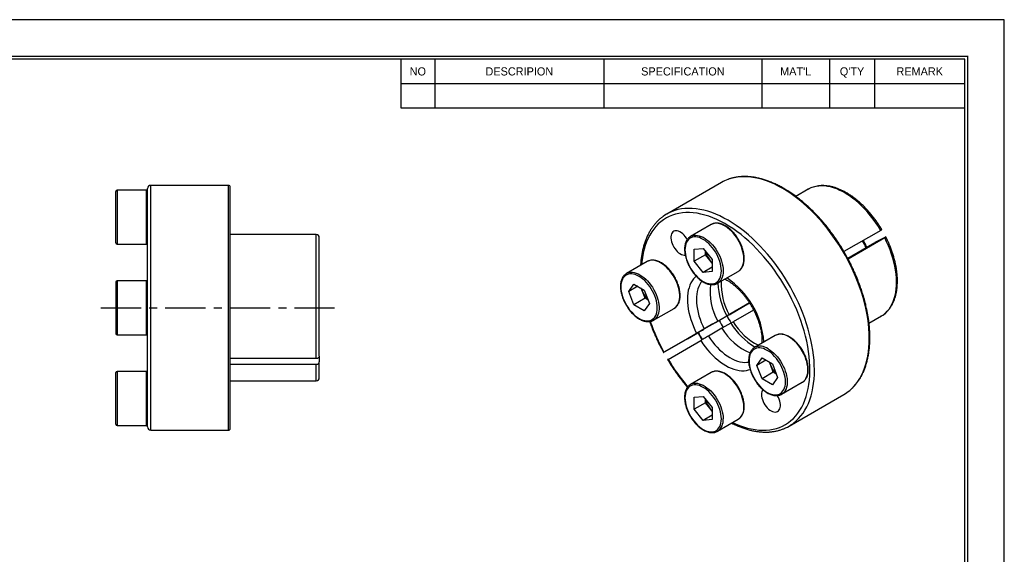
# Model space of a CAD drawing. Header units: millimetres. Extents: x 0 to 263, y 0 to 186.
# Tile 3 of 3: x 109 to 263, y 102 to 186. Entities that reach past the tile are written whole.
import ezdxf
from ezdxf.enums import TextEntityAlignment as Align

# ---------------------------------------------------------------- set-up
doc = ezdxf.new("R2010")
doc.units = ezdxf.units.MM
doc.linetypes.add('CENTER', pattern=[50.8, 31.75, -6.35, 6.35, -6.35])
for name, color, linetype in [('center', 1, 'CENTER'), ('L1', 7, 'CONTINUOUS'), ('OUTLINE', 7, 'CONTINUOUS')]:
    doc.layers.add(name, color=color, linetype=linetype)

# ---------------------------------------------------------------- blocks, each defined once
blk = doc.blocks.new('표제란')
at = {"layer": 'L1', "color": 0}
for p, q in [((297, 210), (0, 210)), ((297, 0), (297, 210))]:
    blk.add_line(p, q, dxfattribs=at)
at = {"layer": 'L1'}
for p, q in [((190, 203), (190, 194.34)), ((196, 203), (196, 194.34)), ((226, 203), (226, 194.34)), ((254, 203), (254, 194.34)), ((266, 203), (266, 194.34)), ((274, 203), (274, 194.34)), ((190, 198.67), (290, 198.67)), ((190, 194.34), (290, 194.34))]:
    blk.add_line(p, q, dxfattribs=at)
at = {"layer": 'L1', "const_width": 0.25}
blk.add_lwpolyline([(290.5, 6.5), (290.5, 203.5), (10, 203.5), (10, 6.5)], close=True, dxfattribs=at)
at = {"layer": 'L1'}
blk.add_lwpolyline([(290, 7), (290, 203), (10.5, 203), (10.5, 7)], close=True, dxfattribs=at)
for s, p in [('NO', (193, 200.83)), ('DESCRIPION', (211, 200.83)), ('SPECIFICATION', (240, 200.83)), ("MAT'L", (260, 200.83)), ("Q'TY", (270, 200.83)), ('REMARK', (282, 200.83))]:
    blk.add_text(s, height=1.444, dxfattribs=at).set_placement(p, align=Align.MIDDLE_CENTER)
for tag, p in [('필렛', (179.25, 10.9)), ('모따기', (179.25, 8.3))]:
    blk.add_attdef(tag, text='', height=1.15, dxfattribs=at).set_placement(p, align=Align.MIDDLE_LEFT)
at = {"layer": 'OUTLINE', "ltscale": 0.5}
for tag, p, height in [('TITLE', (237.17, 24.41), 2.5), ('도번', (251.18, 15.64), 2.5), ('SCALE', (253.78, 9.55), 1.2), ('DATE', (277.02, 9.51), 1.2)]:
    blk.add_attdef(tag, p, '', height=height, dxfattribs=at)

msp = doc.modelspace()

# ---------------------------------------------------------------- linework, layer by layer
at = {"layer": 'center', "ltscale": 0.2}
msp.add_line((121.2823, 140.9255), (158.0763, 140.9255), dxfattribs=at)
at = {"layer": 'OUTLINE'}
for p, q in [((128.6641, 122.1755), (128.6641, 159.6755)), ((141.3641, 160.1755), (129.1641, 160.1755)), ((129.1641, 121.6755), (129.1641, 160.1755)), ((141.3641, 121.6755), (141.3641, 160.1755)), ((141.6641, 121.9755), (141.6641, 159.8755)), ((218.9219, 160.6381), (210.2952, 155.658)), ((232.5547, 159.5594), (230.6091, 158.4362)), ((123.6641, 151.1255), (123.6641, 159.2255)), ((128.4641, 159.4255), (123.8641, 159.4255)), ((123.8641, 159.4255), (123.8641, 150.9255)), ((128.4641, 150.9255), (128.4641, 159.4255)), ((217.2997, 154.0172), (214.047, 152.1395)), ((217.3412, 154.0403), (217.2997, 154.0172)), ((155.1641, 152.4255), (141.6641, 152.4255)), ((155.1641, 132.9361), (155.1641, 152.4255)), ((155.6641, 133.3038), (155.6641, 151.9255)), ((214.047, 152.1395), (214.0585, 152.1461)), ((243.9536, 153.0926), (238.179, 149.7589)), ((238.8137, 148.6254), (244.5777, 151.9529)), ((243.4167, 151.4144), (244.6712, 152.0295)), ((123.8641, 150.9255), (128.4641, 150.9255)), ((214.6162, 150.1364), (216.0304, 150.2629)), ((216.0304, 150.2629), (217.4446, 148.5036)), ((238.7613, 148.7216), (241.6523, 150.4033)), ((241.6523, 150.4033), (243.0348, 151.2075)), ((214.6162, 148.2507), (214.6162, 150.1364)), ((216.3839, 149.2712), (214.6162, 148.2507)), ((216.3839, 149.2712), (216.3839, 149.823)), ((217.091, 148.3916), (216.3839, 149.2712)), ((207.2234, 148.1984), (203.9707, 146.3207)), ((216.0304, 146.4914), (214.6162, 148.2507)), ((217.4446, 147.3078), (216.0304, 146.4914)), ((217.4446, 147.9518), (217.091, 148.3916)), ((217.4446, 148.5036), (217.4446, 146.6179)), ((203.9707, 146.3207), (204.0044, 146.3395)), ((217.4446, 146.6179), (216.0304, 146.4914)), ((218.2966, 144.7781), (221.5493, 146.6558)), ((221.5493, 146.6558), (221.566, 146.6656)), ((123.6641, 144.9755), (123.6641, 136.8755)), ((128.4641, 145.1755), (123.8641, 145.1755)), ((123.8641, 145.1755), (123.8641, 136.6755)), ((128.4641, 136.6755), (128.4641, 145.1755)), ((204.3211, 143.5011), (205.1376, 144.6628)), ((205.7356, 144.3176), (204.3211, 143.5011)), ((205.1376, 144.6628), (206.7706, 143.7201)), ((218.2966, 144.7781), (218.2492, 144.7519)), ((205.1376, 141.3966), (204.3211, 143.5011)), ((206.4971, 143.4693), (206.2928, 143.9959)), ((206.9054, 142.4171), (206.4971, 143.4693)), ((206.7706, 143.7201), (207.5871, 141.6156)), ((206.9054, 142.4171), (205.1376, 141.3966)), ((206.7706, 140.4539), (205.1376, 141.3966)), ((207.5871, 141.6156), (206.7706, 140.4539)), ((207.3831, 142.1413), (206.9054, 142.4171)), ((223.3174, 141.6978), (219.7802, 139.6558)), ((220.1012, 139.8413), (223.3173, 141.6979)), ((208.2204, 138.9593), (211.473, 140.837)), ((211.473, 140.837), (211.4871, 140.8453)), ((217.5619, 138.3752), (219.7802, 139.6558)), ((217.9822, 138.618), (219.75, 139.6385)), ((220.1012, 139.8413), (219.75, 139.6385)), ((223.9673, 140.5721), (220.7512, 138.7155)), ((242.1085, 138.5173), (244.0538, 139.6403)), ((208.2527, 138.9785), (208.2204, 138.9593)), ((217.5619, 138.3752), (213.5538, 136.0606)), ((216.2121, 137.5962), (218.3334, 138.8208)), ((218.3334, 138.8208), (217.9822, 138.618)), ((220.4, 138.5127), (218.9835, 137.6949)), ((220.4, 138.5127), (220.7512, 138.7155)), ((123.8641, 136.6755), (128.4641, 136.6755)), ((215.0034, 136.8983), (209.8715, 133.9348)), ((209.975, 133.9944), (215.1972, 137.0092)), ((213.5538, 136.0606), (215.1972, 137.0093)), ((218.9834, 137.695), (216.8621, 136.4704)), ((227.3759, 136.5646), (224.1232, 134.6869)), ((227.3759, 136.5646), (227.3618, 136.5564)), ((210.5215, 132.809), (215.6534, 135.7725)), ((155.6641, 133.3038), (155.6641, 132.4213)), ((224.0909, 134.6676), (224.1232, 134.6869)), ((155.1641, 132.9361), (141.6641, 132.9361)), ((141.6641, 132.0536), (155.1641, 132.0536)), ((155.1641, 129.4255), (155.1641, 132.0536)), ((155.6641, 129.9255), (155.6641, 132.4213)), ((224.4737, 131.8672), (225.2902, 133.029)), ((225.8881, 132.6838), (224.4737, 131.8672)), ((225.2902, 129.7628), (224.4737, 131.8672)), ((225.2902, 133.029), (226.9231, 132.0863)), ((226.6497, 131.8355), (226.4454, 132.3621)), ((227.0579, 130.7833), (226.6497, 131.8355)), ((226.9231, 132.0863), (227.7396, 129.9818)), ((123.6641, 126.6755), (123.6641, 130.7255)), ((128.4641, 130.9255), (123.8641, 130.9255)), ((123.8641, 130.9255), (123.8641, 126.6755)), ((128.4641, 126.6755), (128.4641, 130.9255)), ((217.2997, 130.7458), (214.047, 128.8681)), ((227.0579, 130.7833), (225.2902, 129.7628)), ((227.5357, 130.5075), (227.0579, 130.7833)), ((141.6641, 129.4255), (155.1641, 129.4255)), ((214.047, 128.8681), (214.0944, 128.8943)), ((226.9231, 128.8201), (225.2902, 129.7628)), ((227.7396, 129.9818), (226.9231, 128.8201)), ((228.3729, 127.3255), (231.6256, 129.2032)), ((231.6256, 129.2032), (231.6483, 129.2166)), ((214.6162, 126.865), (216.0304, 126.9915)), ((216.0304, 126.9915), (217.4446, 125.2322)), ((228.3729, 127.3255), (228.3392, 127.3066)), ((229.5437, 122.3151), (238.1704, 127.2952)), ((123.6641, 122.6255), (123.6641, 126.6755)), ((123.8641, 126.6755), (123.8641, 122.4255)), ((128.4641, 122.4255), (128.4641, 126.6755)), ((214.6162, 124.9793), (214.6162, 126.865)), ((216.3839, 125.9998), (214.6162, 124.9793)), ((216.3839, 125.9998), (216.3839, 126.5516)), ((217.091, 125.1202), (216.3839, 125.9998)), ((216.0304, 123.22), (214.6162, 124.9793)), ((217.4446, 124.0364), (216.0304, 123.22)), ((217.4446, 124.6803), (217.091, 125.1202)), ((217.4446, 125.2322), (217.4446, 123.3465)), ((123.8641, 122.4255), (128.4641, 122.4255)), ((217.4446, 123.3465), (216.0304, 123.22)), ((218.2966, 121.5067), (221.5493, 123.3844)), ((129.1641, 121.6755), (141.3641, 121.6755)), ((218.2966, 121.5067), (218.2851, 121.5001))]:
    msp.add_line(p, q, dxfattribs=at)
at = {"layer": 'OUTLINE', "flags": 128}
for points in [[(239.0753, 127.9266), (239.2847, 128.1084), (239.6694, 128.4854), (240.029, 128.8972), (240.3627, 129.343), (240.6699, 129.8216), (240.9498, 130.3321), (241.2017, 130.8733), (241.4252, 131.4439), (241.6197, 132.0428), (241.7847, 132.6685), (241.92, 133.3196), (242.0251, 133.9947), (242.0999, 134.6922), (242.1442, 135.4106), (242.1579, 136.1482), (242.141, 136.9035), (242.0934, 137.6746), (242.0154, 138.46), (241.9071, 139.2577), (241.7686, 140.066), (241.6005, 140.8831), (241.4029, 141.7071), (241.1764, 142.5362), (240.9214, 143.3685), (240.6386, 144.2022), (240.3286, 145.0354), (239.9921, 145.8661), (239.6298, 146.6926), (239.2426, 147.5129), (238.8312, 148.3253), (238.3968, 149.1278), (237.9401, 149.9187), (237.4624, 150.6963), (236.9645, 151.4587), (236.4477, 152.2042), (235.9131, 152.9311), (235.3619, 153.6379), (234.7954, 154.323), (234.2149, 154.9847), (233.6215, 155.6216), (233.0168, 156.2323), (232.4019, 156.8154), (231.7784, 157.3695), (231.1477, 157.8935), (230.511, 158.3862), (229.87, 158.8463), (229.2259, 159.273), (228.5804, 159.6653), (227.9347, 160.0222), (227.2905, 160.3429), (226.649, 160.6268), (226.0118, 160.8732), (225.3804, 161.0816), (224.756, 161.2514), (224.1402, 161.3824), (223.5343, 161.4741), (222.9397, 161.5264), (222.3577, 161.5392), (221.7897, 161.5124), (221.2368, 161.4462), (220.7004, 161.3406), (220.1817, 161.1959), (219.8873, 161.0934)], [(243.9536, 153.0926), (243.5822, 153.6964), (243.1908, 154.2846), (242.7807, 154.855), (242.3536, 155.4054), (241.911, 155.9337), (241.4548, 156.4379), (240.9865, 156.9161), (240.5081, 157.3664), (240.0212, 157.7872), (239.5278, 158.1768), (239.0298, 158.5338), (238.529, 158.8567), (238.0274, 159.1445), (237.5268, 159.3959), (237.0291, 159.61), (236.5363, 159.7861), (236.0503, 159.9233), (235.5728, 160.0213), (235.1057, 160.0796), (234.6508, 160.0981), (234.2098, 160.0766), (233.7844, 160.0152), (233.3761, 159.9141), (232.9867, 159.7739), (232.6174, 159.5949), (232.5547, 159.5594)], [(230.1101, 122.6831), (230.2492, 122.787), (230.658, 123.1283), (231.0427, 123.5053), (231.4023, 123.9171), (231.736, 124.3629), (232.0432, 124.8415), (232.3231, 125.352), (232.575, 125.8932), (232.7985, 126.4639), (232.993, 127.0627), (233.158, 127.6884), (233.2933, 128.3395), (233.3984, 129.0146), (233.4732, 129.7121), (233.5175, 130.4305), (233.5312, 131.1681), (233.5143, 131.9234), (233.4667, 132.6946), (233.3887, 133.4799), (233.2804, 134.2776), (233.1419, 135.0859), (232.9737, 135.903), (232.7762, 136.727), (232.5497, 137.5561), (232.2947, 138.3885), (232.0119, 139.2221), (231.7019, 140.0553), (231.3654, 140.886), (231.0031, 141.7125), (230.6159, 142.5328), (230.2045, 143.3452), (229.7701, 144.1477), (229.3134, 144.9387), (228.8357, 145.7162), (228.3378, 146.4786), (227.821, 147.2241), (227.2864, 147.9511), (226.7352, 148.6579), (226.1687, 149.3429), (225.5881, 150.0046), (224.9948, 150.6415), (224.3901, 151.2522), (223.7752, 151.8353), (223.1517, 152.3894), (222.5209, 152.9134), (221.8843, 153.4061), (221.2433, 153.8662), (220.5992, 154.2929), (219.9537, 154.6852), (219.308, 155.0421), (218.6638, 155.3629), (218.0223, 155.6468), (217.3851, 155.8932), (216.7537, 156.1015), (216.1293, 156.2713), (215.5135, 156.4023), (214.9076, 156.494), (214.313, 156.5463), (213.731, 156.5591), (213.163, 156.5323), (212.6101, 156.4661), (212.0737, 156.3605), (211.555, 156.2158), (211.0551, 156.0323), (210.8878, 155.9603)], [(220.6807, 122.883), (221.1047, 122.6875), (221.737, 122.4257), (222.3642, 122.2018), (222.985, 122.0164), (223.5978, 121.8699), (224.2013, 121.7626), (224.794, 121.6948), (225.3746, 121.6666), (225.9418, 121.6782), (226.4941, 121.7294), (227.0304, 121.8202), (227.5493, 121.9503), (228.0497, 122.1195), (228.5305, 122.3274), (228.9904, 122.5734), (229.4285, 122.857), (229.8437, 123.1776), (230.2351, 123.5343), (230.6017, 123.9264), (230.9427, 124.353), (231.2573, 124.8131), (231.5448, 125.3056), (231.8045, 125.8293), (232.0358, 126.3831), (232.2382, 126.9657), (232.4112, 127.5757), (232.5544, 128.2116), (232.6675, 128.8721), (232.7501, 129.5556), (232.8022, 130.2605), (232.8236, 130.9851), (232.8142, 131.7279), (232.7741, 132.487), (232.7033, 133.2607), (232.6021, 134.0472), (232.4706, 134.8447), (232.3092, 135.6514), (232.1182, 136.4653), (231.8982, 137.2846), (231.6495, 138.1073), (231.3727, 138.9316), (231.0686, 139.7556), (230.7378, 140.5773), (230.3811, 141.3949), (229.9993, 142.2064), (229.5932, 143.0099), (229.164, 143.8037), (228.7124, 144.5858), (228.2397, 145.3544), (227.7468, 146.1078), (227.2349, 146.8442), (226.7053, 147.5619), (226.159, 148.2592), (225.5975, 148.9345), (225.022, 149.5863), (224.4339, 150.2131), (223.8344, 150.8133), (223.2251, 151.3856), (222.6072, 151.9286), (221.9823, 152.4412), (221.3518, 152.9221), (220.7172, 153.3702), (220.0799, 153.7844), (219.4414, 154.1638), (218.8031, 154.5076), (218.1667, 154.8149), (217.5335, 155.0849), (216.905, 155.3172), (216.2827, 155.5111), (215.668, 155.6662), (215.0623, 155.7821), (214.4671, 155.8586), (213.8837, 155.8955), (213.3135, 155.8927), (212.7578, 155.8502), (212.2179, 155.7681), (211.6951, 155.6466), (211.1905, 155.4859), (210.7053, 155.2865), (210.2407, 155.0489), (209.7977, 154.7735), (209.3774, 154.461), (208.9807, 154.1121), (208.6086, 153.7277), (208.2619, 153.3086), (207.9414, 152.8558), (207.6479, 152.3703), (207.382, 151.8533), (207.1444, 151.306), (206.9356, 150.7297), (206.7561, 150.1256), (206.6063, 149.4953), (206.4866, 148.84), (206.3973, 148.1615), (206.3546, 147.6969)], [(221.566, 146.6656), (221.7047, 146.7597), (221.8911, 146.9301), (222.0521, 147.1355), (222.1861, 147.3737), (222.2919, 147.6423), (222.3682, 147.9386), (222.4143, 148.2595), (222.4297, 148.6017), (222.4143, 148.9616), (222.3682, 149.3357), (222.2919, 149.7201), (222.1861, 150.1108), (222.0521, 150.5038), (221.8911, 150.8951), (221.7047, 151.2806), (221.495, 151.6565), (221.264, 152.0188), (221.0141, 152.3639), (220.748, 152.6881), (220.4682, 152.9883), (220.1778, 153.2612), (219.8796, 153.5041), (219.5767, 153.7145), (219.2723, 153.8902), (218.9694, 154.0295), (218.6712, 154.1309), (218.3808, 154.1933), (218.101, 154.2162), (217.8348, 154.1993), (217.585, 154.1427), (217.354, 154.047), (217.3412, 154.0403)], [(213.5351, 151.651), (213.3908, 151.893), (213.2145, 152.1404), (213.0217, 152.3662), (212.8165, 152.5655), (212.6033, 152.734), (212.3867, 152.8682), (212.1712, 152.9652), (211.9615, 153.023), (211.7619, 153.0403), (211.5769, 153.0167), (211.4103, 152.9527), (211.2656, 152.8498), (211.146, 152.7101), (211.054, 152.5365), (210.9915, 152.3329), (210.9599, 152.1034), (210.9599, 151.8531), (210.9915, 151.5872), (211.054, 151.3114), (211.146, 151.0316), (211.2656, 150.7538), (211.4103, 150.4839), (211.5769, 150.2275), (211.7619, 149.9903), (211.9615, 149.7772), (212.1712, 149.5928), (212.3867, 149.441), (212.6033, 149.3251), (212.8165, 149.2475), (213.0217, 149.2099), (213.2036, 149.2118)], [(213.1666, 150.0304), (213.1823, 149.6756), (213.2292, 149.3067), (213.3068, 148.9275), (213.4142, 148.5424), (213.5503, 148.1554), (213.7135, 147.7708), (213.9022, 147.3929), (214.1141, 147.0258), (214.3471, 146.6735), (214.5985, 146.3398), (214.8656, 146.0285), (215.1454, 145.7429), (215.435, 145.4861), (215.731, 145.2611), (216.0304, 145.0702), (216.3297, 144.9155), (216.6258, 144.7987), (216.9153, 144.7211), (217.1952, 144.6836), (217.4623, 144.6866), (217.7137, 144.73), (217.9466, 144.8133), (218.1586, 144.9357), (218.3472, 145.0959), (218.5105, 145.2919), (218.6466, 145.5218), (218.754, 145.7829), (218.8316, 146.0725), (218.8785, 146.3873), (218.8942, 146.7239), (218.8785, 147.0786), (218.8316, 147.4476), (218.754, 147.8267), (218.6466, 148.2119), (218.5105, 148.5989), (218.3472, 148.9835), (218.1586, 149.3614), (217.9466, 149.7285), (217.7137, 150.0808), (217.4623, 150.4145), (217.1952, 150.7258), (216.9153, 151.0114), (216.6258, 151.2681), (216.3297, 151.4932), (216.0304, 151.6841), (215.731, 151.8388), (215.435, 151.9556), (215.1454, 152.0332), (214.8656, 152.0707), (214.5985, 152.0677), (214.3471, 152.0243), (214.1141, 151.9409), (213.9022, 151.8185), (213.7135, 151.6584), (213.5503, 151.4624), (213.4142, 151.2325), (213.3068, 150.9714), (213.2292, 150.6818), (213.1823, 150.367), (213.1666, 150.0304)], [(214.0585, 152.1461), (214.1013, 152.1693), (214.3323, 152.2649), (214.5822, 152.3215), (214.8483, 152.3385), (215.1281, 152.3156), (215.4185, 152.2532), (215.7167, 152.1518), (216.0196, 152.0125), (216.324, 151.8368), (216.6269, 151.6264), (216.9251, 151.3835), (217.2155, 151.1105), (217.4953, 150.8104), (217.7614, 150.4862), (218.0113, 150.1411), (218.2423, 149.7788), (218.452, 149.4029), (218.6384, 149.0173), (218.7994, 148.6261), (218.9335, 148.233), (219.0392, 147.8424), (219.1155, 147.458), (219.1616, 147.0839), (219.177, 146.7239), (219.1616, 146.3817), (219.1155, 146.0609), (219.0392, 145.7646), (218.9335, 145.496), (218.7994, 145.2578), (218.6384, 145.0524), (218.452, 144.882), (218.2966, 144.7781)], [(244.0538, 139.6403), (244.3666, 139.8417), (244.6893, 140.099), (244.9876, 140.3925), (245.2605, 140.721), (245.507, 141.0833), (245.726, 141.4781), (245.9168, 141.9037), (246.0786, 142.3586), (246.2108, 142.8411), (246.3129, 143.3493), (246.3846, 143.8813), (246.4255, 144.435), (246.4355, 145.0084), (246.4145, 145.5993), (246.3627, 146.2054), (246.2802, 146.8245), (246.1674, 147.454), (246.0246, 148.0918), (245.8525, 148.7353), (245.6516, 149.3821), (245.4227, 150.0297), (245.1668, 150.6757), (244.8848, 151.3176), (244.5777, 151.9529)], [(211.4871, 140.8453), (211.5264, 140.8694), (211.7247, 141.0216), (211.8986, 141.2098), (212.0463, 141.4319), (212.1664, 141.6856), (212.2575, 141.9684), (212.3188, 142.2774), (212.3496, 142.6093), (212.3496, 142.9609), (212.3188, 143.3284), (212.2575, 143.7081), (212.1664, 144.0961), (212.0463, 144.4885), (211.8986, 144.8811), (211.7247, 145.27), (211.5264, 145.6512), (211.3057, 146.0208), (211.065, 146.3749), (210.8066, 146.71), (210.5333, 147.0226), (210.2479, 147.3095), (209.9532, 147.5678), (209.6522, 147.7947), (209.3482, 147.988), (209.0442, 148.1457), (208.7433, 148.2662), (208.4486, 148.3482), (208.1631, 148.3909), (207.8898, 148.3939), (207.6314, 148.3571), (207.3907, 148.2809), (207.2234, 148.1984)], [(205.9541, 139.2514), (206.2535, 139.0967), (206.5495, 138.9799), (206.8391, 138.9023), (207.1189, 138.8648), (207.386, 138.8678), (207.6374, 138.9112), (207.8703, 138.9945), (208.0823, 139.117), (208.271, 139.2771), (208.4342, 139.4731), (208.5703, 139.703), (208.6777, 139.9641), (208.7553, 140.2537), (208.8022, 140.5685), (208.8179, 140.9051), (208.8022, 141.2599), (208.7553, 141.6288), (208.6777, 142.0079), (208.5703, 142.3931), (208.4342, 142.7801), (208.271, 143.1647), (208.0823, 143.5426), (207.8703, 143.9097), (207.6374, 144.262), (207.386, 144.5957), (207.1189, 144.907), (206.8391, 145.1926), (206.5495, 145.4493), (206.2535, 145.6744), (205.9541, 145.8653), (205.6548, 146.02), (205.3587, 146.1368), (205.0691, 146.2144), (204.7893, 146.2519), (204.5222, 146.2489), (204.2708, 146.2055), (204.0379, 146.1221), (203.8259, 145.9997), (203.6373, 145.8396), (203.474, 145.6436), (203.3379, 145.4137), (203.2305, 145.1526), (203.1529, 144.863), (203.106, 144.5482), (203.0903, 144.2116), (203.106, 143.8568), (203.1529, 143.4879), (203.2305, 143.1087), (203.3379, 142.7236), (203.474, 142.3366), (203.6373, 141.952), (203.8259, 141.5741), (204.0379, 141.207), (204.2708, 140.8547), (204.5222, 140.521), (204.7893, 140.2097), (205.0691, 139.9241), (205.3587, 139.6673), (205.6548, 139.4423), (205.9541, 139.2514)], [(204.0044, 146.3395), (204.138, 146.4031), (204.3787, 146.4794), (204.6371, 146.5162), (204.9104, 146.5132), (205.1959, 146.4705), (205.4906, 146.3885), (205.7915, 146.268), (206.0955, 146.1103), (206.3996, 145.917), (206.7005, 145.69), (206.9952, 145.4318), (207.2806, 145.1449), (207.554, 144.8323), (207.8123, 144.4972), (208.053, 144.1431), (208.2737, 143.7735), (208.472, 143.3923), (208.6459, 143.0034), (208.7936, 142.6107), (208.9137, 142.2184), (209.0048, 141.8303), (209.0661, 141.4506), (209.0969, 141.0831), (209.0969, 140.7316), (209.0661, 140.3996), (209.0048, 140.0907), (208.9137, 139.8079), (208.7936, 139.5541), (208.6459, 139.332), (208.472, 139.1439), (208.2737, 138.9916), (208.2527, 138.9785)], [(214.9463, 145.8894), (214.7647, 145.7294), (214.5194, 145.4656), (214.2997, 145.1678), (214.1067, 144.8376), (213.9415, 144.4766), (213.8049, 144.0867), (213.6975, 143.6699), (213.6199, 143.2282), (213.5725, 142.764), (213.5555, 142.2796), (213.5691, 141.7774), (213.6131, 141.2599), (213.6874, 140.7299), (213.7915, 140.1901), (213.925, 139.643), (214.0871, 139.0916), (214.277, 138.5386), (214.4938, 137.9869), (214.7363, 137.4392), (215.0034, 136.8983)], [(215.8504, 145.1235), (215.6794, 144.9029), (215.4906, 144.5983), (215.3297, 144.2622), (215.1976, 143.8964), (215.095, 143.5033), (215.0227, 143.085), (214.9809, 142.644), (214.9701, 142.1829), (214.9901, 141.7043), (215.0409, 141.2111), (215.1222, 140.7061), (215.2336, 140.1922), (215.3743, 139.6726), (215.5436, 139.1501), (215.7404, 138.6278), (215.9637, 138.1089), (216.2121, 137.5962)], [(216.8621, 136.4704), (217.1819, 135.9989), (217.5197, 135.5461), (217.8735, 135.1145), (218.2414, 134.7067), (218.621, 134.325), (219.0103, 133.9716), (219.407, 133.6487), (219.8087, 133.3581), (220.2132, 133.1016), (220.6179, 132.8805), (221.0207, 132.6962), (221.4191, 132.5497), (221.8108, 132.442), (222.1936, 132.3736), (222.5651, 132.3449), (222.9233, 132.3562), (223.2026, 132.3946)], [(231.6483, 129.2166), (231.6789, 129.2356), (231.8772, 129.3878), (232.0511, 129.576), (232.1988, 129.798), (232.3189, 130.0518), (232.41, 130.3346), (232.4713, 130.6435), (232.5021, 130.9755), (232.5021, 131.327), (232.4713, 131.6945), (232.41, 132.0743), (232.3189, 132.4623), (232.1988, 132.8546), (232.0511, 133.2473), (231.8772, 133.6362), (231.6789, 134.0174), (231.4583, 134.387), (231.2175, 134.7411), (230.9592, 135.0762), (230.6859, 135.3888), (230.4004, 135.6757), (230.1057, 135.9339), (229.8048, 136.1609), (229.5008, 136.3542)], [(215.6534, 135.7725), (215.9882, 135.2707), (216.3413, 134.7869), (216.7107, 134.3233), (217.0946, 133.8823), (217.4911, 133.4663), (217.8981, 133.0772), (218.3136, 132.7171), (218.7355, 132.3878), (219.1615, 132.091), (219.5896, 131.8282), (220.0176, 131.6007), (220.4433, 131.4097), (220.8646, 131.2561), (221.2792, 131.1407), (221.6852, 131.0642), (222.0804, 131.0268), (222.4628, 131.0289), (222.8305, 131.0703), (223.1816, 131.1509), (223.4079, 131.227)], [(226.1066, 134.2315), (225.8073, 134.3862), (225.5112, 134.503), (225.2217, 134.5805), (224.9418, 134.618), (224.6748, 134.6151), (224.4234, 134.5717), (224.1904, 134.4883), (223.9784, 134.3659), (223.7898, 134.2058), (223.6265, 134.0098), (223.4905, 133.7799), (223.383, 133.5188), (223.3054, 133.2292), (223.2586, 132.9144), (223.2429, 132.5778), (223.2586, 132.223), (223.3054, 131.8541), (223.383, 131.4749), (223.4905, 131.0898), (223.6265, 130.7028), (223.7898, 130.3182), (223.9784, 129.9403), (224.1904, 129.5732), (224.4234, 129.2209), (224.6748, 128.8872), (224.9418, 128.5759), (225.2217, 128.2903), (225.5112, 128.0335), (225.8073, 127.8085), (226.1066, 127.6175), (226.406, 127.4628), (226.7021, 127.3461), (226.9916, 127.2685), (227.2715, 127.231), (227.5385, 127.234), (227.7899, 127.2774), (228.0229, 127.3607), (228.2349, 127.4831), (228.4235, 127.6432), (228.5868, 127.8393), (228.7228, 128.0692), (228.8303, 128.3303), (228.9079, 128.6199), (228.9547, 128.9347), (228.9704, 129.2713), (228.9547, 129.626), (228.9079, 129.995), (228.8303, 130.3741), (228.7228, 130.7593), (228.5868, 131.1463), (228.4235, 131.5308), (228.2349, 131.9088), (228.0229, 132.2759), (227.7899, 132.6282), (227.5385, 132.9619), (227.2715, 133.2732), (226.9916, 133.5588), (226.7021, 133.8155), (226.406, 134.0406), (226.1066, 134.2315)], [(226.2481, 134.4765), (226.5521, 134.2832), (226.853, 134.0562), (227.1477, 133.798), (227.4332, 133.5111), (227.7065, 133.1985), (227.9648, 132.8634), (228.2056, 132.5092), (228.4262, 132.1397), (228.6245, 131.7585), (228.7984, 131.3695), (228.9462, 130.9769), (229.0662, 130.5845), (229.1573, 130.1965), (229.2186, 129.8168), (229.2494, 129.4493), (229.2494, 129.0978), (229.2186, 128.7658), (229.1573, 128.4568), (229.0662, 128.174), (228.9462, 127.9203), (228.7984, 127.6982), (228.6245, 127.5101), (228.4262, 127.3578), (228.3729, 127.3255)], [(222.4297, 125.3302), (222.4143, 125.6902), (222.3682, 126.0643), (222.2919, 126.4487), (222.1861, 126.8394), (222.0521, 127.2324), (221.8911, 127.6237), (221.7047, 128.0092), (221.495, 128.3851), (221.264, 128.7474), (221.0141, 129.0925), (220.748, 129.4167), (220.4682, 129.7169), (220.1778, 129.9898), (219.8796, 130.2327), (219.5767, 130.4431), (219.2723, 130.6188), (218.9694, 130.7581), (218.6712, 130.8595), (218.3808, 130.9219), (218.101, 130.9448), (217.8348, 130.9278), (217.585, 130.8713), (217.354, 130.7756), (217.2997, 130.7458)], [(218.8942, 123.4525), (218.8785, 123.8072), (218.8316, 124.1762), (218.754, 124.5553), (218.6466, 124.9405), (218.5105, 125.3275), (218.3472, 125.712), (218.1586, 126.09), (217.9466, 126.4571), (217.7137, 126.8094), (217.4623, 127.1431), (217.1952, 127.4544), (216.9153, 127.74), (216.6258, 127.9967), (216.3297, 128.2218), (216.0304, 128.4127), (215.731, 128.5674), (215.435, 128.6842), (215.1454, 128.7617), (214.8656, 128.7992), (214.5985, 128.7963), (214.3471, 128.7529), (214.1141, 128.6695), (213.9022, 128.5471), (213.7135, 128.387), (213.5503, 128.191), (213.4142, 127.9611), (213.3068, 127.7), (213.2292, 127.4104), (213.1823, 127.0956), (213.1666, 126.759), (213.1823, 126.4042), (213.2292, 126.0353), (213.3068, 125.6561), (213.4142, 125.271), (213.5503, 124.884), (213.7135, 124.4994), (213.9022, 124.1215), (214.1141, 123.7544), (214.3471, 123.4021), (214.5985, 123.0684), (214.8656, 122.7571), (215.1454, 122.4715), (215.435, 122.2147), (215.731, 121.9897), (216.0304, 121.7987), (216.3297, 121.644), (216.6258, 121.5273), (216.9153, 121.4497), (217.1952, 121.4122), (217.4623, 121.4152), (217.7137, 121.4586), (217.9466, 121.5419), (218.1586, 121.6643), (218.3472, 121.8244), (218.5105, 122.0205), (218.6466, 122.2504), (218.754, 122.5115), (218.8316, 122.8011), (218.8785, 123.1159), (218.8942, 123.4525)], [(214.0944, 128.8943), (214.1013, 128.8979), (214.3323, 128.9935), (214.5822, 129.0501), (214.8483, 129.067), (215.1281, 129.0442), (215.4185, 128.9817), (215.7167, 128.8804), (216.0196, 128.7411), (216.324, 128.5653), (216.6269, 128.3549), (216.9251, 128.112), (217.2155, 127.8391), (217.4953, 127.539), (217.7614, 127.2147), (218.0113, 126.8697), (218.2423, 126.5074), (218.452, 126.1315), (218.6384, 125.7459), (218.7994, 125.3546), (218.9335, 124.9616), (219.0392, 124.5709), (219.1155, 124.1866), (219.1616, 123.8125), (219.177, 123.4525)], [(225.206, 127.2988), (225.2218, 127.04), (225.2689, 126.7685), (225.3464, 126.4899), (225.4525, 126.2104), (225.585, 125.9358), (225.741, 125.6719), (225.9174, 125.4245), (226.1101, 125.1987), (226.3153, 124.9994), (226.5285, 124.8309), (226.7451, 124.6967), (226.9606, 124.5997), (227.1704, 124.5419), (227.3699, 124.5246), (227.5549, 124.5482), (227.7216, 124.6122), (227.8662, 124.7151), (227.9858, 124.8548), (228.0779, 125.0284), (228.1403, 125.232), (228.1719, 125.4615), (228.1719, 125.7118), (228.1403, 125.9777), (228.0779, 126.2535), (227.9858, 126.5333), (227.8662, 126.8111), (227.7216, 127.0811), (227.696, 127.1237)]]:
    msp.add_lwpolyline(points, dxfattribs=at)
at = {"layer": 'OUTLINE'}
for centre, radius, start, end in [((222.1565, 155.0306), 6.4735, 110.52044, 119.977715), ((129.1641, 159.6755), 0.5, 90, 180), ((141.3641, 159.8755), 0.3, 0, 90), ((123.8641, 159.2255), 0.2, 90, 180), ((128.4641, 159.2255), 0.2, 0, 90), ((213.5105, 150.0884), 6.431, 114.068289, 126.08013), ((155.1641, 151.9255), 0.5, 0, 90), ((123.8641, 151.1255), 0.2, 180, 270), ((128.4641, 151.1255), 0.2, 270, 0), ((228.5923, 143.993), 14.5484, 26.143423, 30.787383), ((219.651, 150.4652), 3.2944, 192.308704, 219.009333), ((219.3585, 150.1982), 2.8992, 218.546854, 228.688809), ((212.4772, 134.6901), 13.1229, 3.643772, 56.359605), ((123.8641, 144.9755), 0.2, 90, 180), ((128.4641, 144.9755), 0.2, 0, 90), ((226.5365, 143.4465), 9.4174, 173.009607, 209.418403), ((229.8048, 145.1046), 11.4445, 181.440334, 208.529743), ((228.8772, 144.6375), 10.0011, 177.23893, 208.657345), ((209.1956, 144.5298), 2.8994, 191.304313, 201.453506), ((209.5729, 144.6494), 3.2944, 200.990473, 227.688094), ((234.4012, 147.3467), 16.5203, 207.74509, 212.25491), ((237.2833, 149.0817), 31.3183, 199.205808, 208.923747), ((234.761, 147.5544), 18.3657, 207.971154, 212.027627), ((230.1613, 144.4875), 11.4447, 211.470853, 238.543766), ((229.1216, 143.7338), 9.7594, 210.94372, 243.14211), ((123.8641, 136.8755), 0.2, 180, 270), ((128.4641, 136.8755), 0.2, 270, 0), ((241.3513, 151.3589), 29.7788, 208.748827, 211.24992), ((227.0947, 142.4896), 9.4223, 210.587698, 246.920577), ((228.2571, 134.6296), 2.1262, 54.204975, 114.484566), ((225.0045, 132.7518), 2.1262, 54.204975, 114.484566), ((237.3451, 148.9748), 31.3183, 211.076332, 220.780416), ((229.3482, 132.896), 2.8994, 191.304313, 201.453506), ((229.7254, 133.0156), 3.2944, 200.990473, 227.688094), ((123.8641, 130.7255), 0.2, 90, 180), ((128.4641, 130.7255), 0.2, 0, 90), ((155.1641, 129.9255), 0.5, 270, 0), ((226.462, 127.3588), 1.2574, 146.24832, 182.732359), ((234.9306, 132.9027), 6.4761, 300.018049, 309.791541), ((219.651, 127.1938), 3.2944, 192.308704, 219.009333), ((219.3585, 126.9268), 2.8992, 218.546854, 228.688809), ((220.314, 125.1154), 2.1266, 305.513716, 5.798464), ((123.8641, 122.6255), 0.2, 180, 270), ((128.4641, 122.6255), 0.2, 270, 0), ((217.0613, 123.2377), 2.1266, 305.513716, 5.798464), ((226.3287, 127.8843), 6.4305, 294.308715, 306.018438), ((129.1641, 122.1755), 0.5, 180, 270), ((141.3641, 121.9755), 0.3, 270, 0)]:
    msp.add_arc(centre, radius, start, end, dxfattribs=at)
for points, knots in [([(239.1014, 127.9484), (239.1265, 127.9681), (239.2856, 128.0929), (239.5578, 128.3541), (239.9158, 128.7331), (240.2488, 129.1457), (240.5588, 129.5878), (240.8442, 130.0593), (241.1047, 130.5591), (241.3397, 131.0864), (241.5486, 131.6399), (241.731, 132.2186), (241.8864, 132.8212), (242.0146, 133.4465), (242.1152, 134.093), (242.1881, 134.7595), (242.2331, 135.4445), (242.2503, 136.1466), (242.2396, 136.8644), (242.201, 137.5964), (242.1347, 138.341), (242.0409, 139.0969), (241.9198, 139.8624), (241.7716, 140.6361), (241.5968, 141.4164), (241.3955, 142.2017), (241.1684, 142.9904), (240.9159, 143.7811), (240.6384, 144.5721), (240.3366, 145.3617), (240.0111, 146.1486), (239.6625, 146.931), (239.2916, 147.7074), (238.8991, 148.4763), (238.4857, 149.2361), (238.0524, 149.9854), (237.5999, 150.7225), (237.1293, 151.446), (236.6414, 152.1545), (236.1372, 152.8465), (235.6177, 153.5207), (235.0839, 154.1757), (234.537, 154.8102), (233.9779, 155.4228), (233.4078, 156.0125), (232.8278, 156.5778), (232.2391, 157.1178), (231.6428, 157.6314), (231.0401, 158.1174), (230.4321, 158.5748), (229.8201, 159.0028), (229.2053, 159.4004), (228.5888, 159.7668), (227.9719, 160.1011), (227.3559, 160.4028), (226.7419, 160.6711), (226.1311, 160.9053), (225.525, 161.105), (224.9246, 161.2697), (224.3313, 161.399), (223.7464, 161.4926), (223.171, 161.5502), (222.6066, 161.5718), (222.0542, 161.5573), (221.5154, 161.5065), (220.9906, 161.4208), (220.4832, 161.2963), (220.1256, 161.1901), (219.9429, 161.1152), (219.9181, 161.1051)], [0, 0, 0, 0, 0.00283116, 0.01793521, 0.03305675, 0.0482016, 0.06337351, 0.07857407, 0.09380289, 0.10905804, 0.12433651, 0.13963469, 0.1549488, 0.17027519, 0.18561054, 0.20095199, 0.21629717, 0.23164416, 0.24699126, 0.2623373, 0.27768159, 0.29302366, 0.30836326, 0.32370024, 0.33903459, 0.35436639, 0.36969576, 0.38502289, 0.40034799, 0.41567129, 0.43099304, 0.44631351, 0.46163297, 0.47695169, 0.49226996, 0.50758804, 0.52290623, 0.53822472, 0.55354378, 0.5688637, 0.58418478, 0.59950728, 0.61483149, 0.63015768, 0.64548611, 0.66081703, 0.67615065, 0.69148719, 0.70682676, 0.72216947, 0.73751529, 0.75286412, 0.76821567, 0.78356949, 0.79892484, 0.81428053, 0.8296348, 0.84498569, 0.86033071, 0.87566688, 0.89099073, 0.90629843, 0.92158599, 0.93684959, 0.95208602, 0.96729317, 0.98247056, 0.99761974, 1, 1, 1, 1]), ([(244.1312, 153.2051), (244.0298, 153.3741), (243.8137, 153.7341), (243.46, 154.2689), (243.0768, 154.8107), (242.6771, 155.3348), (242.2629, 155.8399), (241.8352, 156.3241), (241.3955, 156.7859), (240.9452, 157.2238), (240.4857, 157.6361), (240.0183, 158.0215), (239.5447, 158.3787), (239.0661, 158.7062), (238.5842, 159.003), (238.1005, 159.2677), (237.6164, 159.4995), (237.1336, 159.6972), (236.6539, 159.8599), (236.1789, 159.9869), (235.7104, 160.0775), (235.2504, 160.1312), (234.8008, 160.1478), (234.3634, 160.1273), (233.9401, 160.0699), (233.5325, 159.9766), (233.1429, 159.8464), (232.8064, 159.702), (232.6088, 159.5864), (232.5276, 159.5389)], [0, 0, 0, 0, 0.03337505, 0.07110827, 0.10884728, 0.14659546, 0.18435618, 0.22213275, 0.25992839, 0.29774614, 0.33558869, 0.37345824, 0.41135616, 0.44928261, 0.48723593, 0.52521194, 0.56320299, 0.60119294, 0.63916025, 0.67707779, 0.71491144, 0.75262146, 0.79016592, 0.82750638, 0.86461527, 0.90148333, 0.93812503, 0.97458006, 1, 1, 1, 1]), ([(209.6962, 155.2628), (209.6382, 155.2219), (209.44, 155.0824), (209.124, 154.81), (208.7487, 154.4472), (208.3972, 154.0511), (208.0688, 153.625), (207.7644, 153.1689), (207.4846, 152.6838), (207.2302, 152.1705), (207.0017, 151.6301), (206.7997, 151.0637), (206.6247, 150.4726), (206.4771, 149.8579), (206.3567, 149.2214), (206.266, 148.5631), (206.2105, 148.023), (206.1954, 147.6966), (206.191, 147.6024)], [0, 0, 0, 0, 0.02756828, 0.09405609, 0.16063251, 0.22734604, 0.29423313, 0.36131614, 0.42860316, 0.4960895, 0.56376026, 0.63159349, 0.6995634, 0.76764315, 0.83580695, 0.90403146, 0.97229655, 1, 1, 1, 1]), ([(221.5664, 146.6684), (221.576, 146.6733), (221.6586, 146.7153), (221.7956, 146.8266), (221.9731, 147.0022), (222.125, 147.211), (222.2525, 147.4472), (222.354, 147.7104), (222.4284, 147.9983), (222.4748, 148.3081), (222.4928, 148.6369), (222.4822, 148.9812), (222.4433, 149.3377), (222.3767, 149.7029), (222.2831, 150.0737), (222.1636, 150.4465), (222.0193, 150.8182), (221.8515, 151.1855), (221.6618, 151.545), (221.452, 151.8936), (221.224, 152.2282), (220.9796, 152.5457), (220.721, 152.8433), (220.4505, 153.1183), (220.1704, 153.3682), (219.8829, 153.5906), (219.5905, 153.7833), (219.2955, 153.9444), (219.0006, 154.0721), (218.7084, 154.1647), (218.4217, 154.221), (218.1438, 154.2399), (217.8775, 154.222), (217.6278, 154.1642), (217.4503, 154.1022), (217.3632, 154.0493), (217.3468, 154.0394)], [0, 0, 0, 0, 0.0039059, 0.03369584, 0.06348632, 0.09343998, 0.1236788, 0.15423875, 0.18507985, 0.21612117, 0.24727771, 0.27848244, 0.30968477, 0.34086415, 0.37201425, 0.40313571, 0.43423301, 0.46531256, 0.49638176, 0.52744845, 0.55851982, 0.58960227, 0.62070405, 0.65183333, 0.68299774, 0.71420361, 0.74545433, 0.77674755, 0.80807057, 0.83938078, 0.87061348, 0.90167895, 0.93247663, 0.96293272, 0.99304601, 1, 1, 1, 1]), ([(214.062, 152.1427), (214.0178, 152.1182), (213.9019, 152.0539), (213.7374, 151.9126), (213.5687, 151.7251), (213.425, 151.5069), (213.3062, 151.2613), (213.2138, 150.9895), (213.1492, 150.6936), (213.1137, 150.3999), (213.1098, 150.2002), (213.108, 150.112)], [0, 0, 0, 0, 0.0719079, 0.18838388, 0.30504544, 0.42254216, 0.54124083, 0.66116988, 0.7821007, 0.90369729, 1, 1, 1, 1]), ([(244.1262, 153.202), (244.1278, 153.2018), (244.1326, 153.2013), (244.0858, 153.1707), (244.0166, 153.1291), (243.9658, 153.0996), (243.9536, 153.0926)], [0, 0, 0, 0, 0.18565074, 0.53789876, 0.88957892, 1, 1, 1, 1]), ([(244.0406, 139.6377), (244.1188, 139.6825), (244.3135, 139.7941), (244.6016, 140.0106), (244.9062, 140.2808), (245.1874, 140.5836), (245.4454, 140.9164), (245.6791, 141.2789), (245.8878, 141.67), (246.0705, 142.0886), (246.2264, 142.5332), (246.355, 143.0024), (246.4557, 143.4944), (246.5281, 144.0072), (246.5719, 144.5391), (246.5872, 145.0879), (246.5739, 145.6516), (246.5322, 146.2283), (246.4625, 146.816), (246.3651, 147.4127), (246.2404, 148.0163), (246.0889, 148.625), (245.9113, 149.2367), (245.7081, 149.8493), (245.4804, 150.461), (245.2278, 151.0694), (244.9864, 151.6051), (244.8201, 151.934), (244.7542, 152.0645)], [0, 0, 0, 0, 0.02569704, 0.06395507, 0.10224164, 0.14063788, 0.17920979, 0.2180013, 0.25703132, 0.29629509, 0.33576903, 0.37541775, 0.41520102, 0.4550796, 0.49501895, 0.53499105, 0.57497356, 0.61494855, 0.65490748, 0.6948454, 0.73476012, 0.77465132, 0.81452006, 0.8543683, 0.89419859, 0.9340139, 0.97381741, 1, 1, 1, 1]), ([(244.5777, 151.9529), (244.6712, 152.0069), (244.7344, 152.0458), (244.7687, 152.074), (244.739, 152.0628), (244.6712, 152.0295)], [0, 0, 0, 0, 0.5, 0.5, 1, 1, 1, 1]), ([(241.7785, 150.4768), (241.7072, 150.6199), (241.551, 150.9331), (241.3612, 151.2786), (241.2392, 151.4769), (241.2171, 151.5128)], [0, 0, 0, 0, 0.40801832, 0.89273258, 1, 1, 1, 1]), ([(243.4167, 151.4144), (243.374, 151.3935), (243.3069, 151.3584), (243.1646, 151.2814), (243.0903, 151.2398), (243.0348, 151.2075)], [0, 0, 0, 0, 0.5, 0.5, 1, 1, 1, 1]), ([(213.108, 150.112), (213.1088, 150.0519), (213.1111, 149.878), (213.1368, 149.5801), (213.1937, 149.2176), (213.2783, 148.8483), (213.3891, 148.4758), (213.5252, 148.1033), (213.6851, 147.7342), (213.8675, 147.3717), (214.0706, 147.019), (214.2927, 146.6793), (214.5318, 146.3557), (214.7857, 146.051), (215.0524, 145.768), (215.3295, 145.5093), (215.6148, 145.2773), (215.9058, 145.0742), (216.2002, 144.9021), (216.4954, 144.7628), (216.7889, 144.6581), (217.0778, 144.5893), (217.359, 144.5577), (217.6296, 144.563), (217.8853, 144.6074), (218.091, 144.6705), (218.2032, 144.7321), (218.2424, 144.7537)], [0, 0, 0, 0, 0.02207203, 0.06380738, 0.10551585, 0.14718672, 0.18881827, 0.23041506, 0.27198501, 0.31353765, 0.35508332, 0.39663272, 0.43819323, 0.47977584, 0.52139154, 0.56305088, 0.60476308, 0.64653434, 0.68836471, 0.73024277, 0.7721283, 0.8139432, 0.85557863, 0.89690079, 0.93779175, 0.97821094, 1, 1, 1, 1]), ([(211.4868, 140.8491), (211.5039, 140.858), (211.5937, 140.9047), (211.7366, 141.0225), (211.9118, 141.2014), (212.0615, 141.4127), (212.1867, 141.6514), (212.2857, 141.917), (212.3575, 142.207), (212.4014, 142.5187), (212.4167, 142.849), (212.4036, 143.1946), (212.3621, 143.552), (212.293, 143.9179), (212.197, 144.289), (212.0751, 144.6619), (211.9286, 145.0333), (211.7587, 145.4), (211.5672, 145.7586), (211.3556, 146.1061), (211.1259, 146.4392), (210.8802, 146.755), (210.6204, 147.0507), (210.349, 147.3235), (210.068, 147.5709), (209.78, 147.7907), (209.4872, 147.9806), (209.1922, 148.1388), (208.8974, 148.2633), (208.6055, 148.3526), (208.3196, 148.4055), (208.0426, 148.421), (207.7776, 148.3994), (207.5291, 148.3391), (207.3357, 148.2657), (207.2335, 148.2004), (207.2011, 148.1796)], [0, 0, 0, 0, 0.00694473, 0.03643105, 0.06592957, 0.09560378, 0.1255672, 0.15584761, 0.18640007, 0.21714275, 0.24799248, 0.27888501, 0.30977174, 0.34063478, 0.37146866, 0.40227448, 0.43305689, 0.46382238, 0.49457831, 0.52533249, 0.5560918, 0.58686282, 0.61765373, 0.64847257, 0.67932684, 0.71022262, 0.74116287, 0.77214456, 0.80315386, 0.83414494, 0.86505216, 0.89578474, 0.92624373, 0.95636087, 0.98614324, 1, 1, 1, 1]), ([(204.0089, 146.3388), (203.9504, 146.3055), (203.8208, 146.2319), (203.6446, 146.0781), (203.4783, 145.8875), (203.3367, 145.6668), (203.2204, 145.4187), (203.1305, 145.1445), (203.0681, 144.8468), (203.0339, 144.5284), (203.0283, 144.1925), (203.0512, 143.8425), (203.1021, 143.4818), (203.1805, 143.1138), (203.2854, 142.7417), (203.4159, 142.3689), (203.5705, 141.9988), (203.7479, 141.6345), (203.9465, 141.2793), (204.1645, 140.9363), (204.3998, 140.6088), (204.6506, 140.2995), (204.9146, 140.0114), (205.1895, 139.7468), (205.4732, 139.509), (205.7428, 139.3123), (205.9181, 139.2065), (205.9955, 139.1598)], [0, 0, 0, 0, 0.032163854, 0.071337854, 0.110596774, 0.150152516, 0.190118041, 0.230493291, 0.271195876, 0.312111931, 0.353137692, 0.39419517, 0.435233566, 0.476236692, 0.517200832, 0.558129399, 0.599029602, 0.639910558, 0.680782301, 0.721655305, 0.762537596, 0.803439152, 0.844370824, 0.885343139, 0.926365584, 0.967445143, 1, 1, 1, 1]), ([(219.4457, 145.4414), (219.5551, 145.3843), (219.7829, 145.2653), (220.1352, 145.0462), (220.4985, 144.7939), (220.8621, 144.5116), (221.2236, 144.2014), (221.581, 143.8644), (221.9319, 143.5023), (222.2744, 143.1169), (222.6064, 142.7102), (222.9259, 142.2842), (223.231, 141.8412), (223.5201, 141.3837), (223.7914, 140.9141), (224.0435, 140.4349), (224.275, 139.9489), (224.4847, 139.4589), (224.6715, 138.9674), (224.8345, 138.4774), (224.973, 137.9916), (225.0866, 137.5128), (225.1748, 137.0438), (225.2377, 136.5872), (225.2747, 136.1462), (225.2884, 135.731), (225.2776, 135.474), (225.2724, 135.3503)], [0, 0, 0, 0, 0.03682426, 0.07667376, 0.11658599, 0.15658326, 0.19667461, 0.23686034, 0.27713504, 0.31748965, 0.35791292, 0.39839223, 0.43891424, 0.4794652, 0.52003118, 0.5605981, 0.6011472, 0.64166429, 0.68213526, 0.72254612, 0.76288326, 0.80313382, 0.84328633, 0.8833317, 0.92326474, 0.96308637, 1, 1, 1, 1]), ([(205.9955, 139.1598), (206.0474, 139.1308), (206.1974, 139.0469), (206.4462, 138.9332), (206.7393, 138.8314), (207.0276, 138.7661), (207.308, 138.7378), (207.5774, 138.7468), (207.8319, 138.7939), (208.0601, 138.87), (208.1933, 138.947), (208.2545, 138.9823)], [0, 0, 0, 0, 0.063826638, 0.184757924, 0.305758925, 0.426531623, 0.546752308, 0.666032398, 0.784043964, 0.90069859, 1, 1, 1, 1]), ([(207.6107, 138.7596), (207.6997, 138.51), (207.8826, 137.9968), (208.1899, 137.2219), (208.5243, 136.4365), (208.882, 135.6563), (209.2618, 134.8829), (209.5705, 134.2929), (209.7522, 133.9614), (209.7954, 133.8826)], [0, 0, 0, 0, 0.15128428, 0.31110845, 0.47090743, 0.63068588, 0.79044859, 0.95020042, 1, 1, 1, 1]), ([(215.0034, 136.8983), (215.0687, 136.936), (215.1525, 136.9844), (215.3445, 137.0952), (215.4514, 137.157), (215.7896, 137.3523), (216.025, 137.4882), (216.2121, 137.5962)], [0, 0, 0, 0, 0.25, 0.25, 0.5, 0.5, 1, 1, 1, 1]), ([(215.1972, 137.0093), (215.3013, 136.82), (215.5101, 136.4405), (215.7343, 136.0699), (215.8468, 135.8841)], [0, 0, 0, 0, 0.49870623, 1, 1, 1, 1]), ([(216.8621, 136.4704), (216.7685, 136.4163), (216.6635, 136.3557), (216.4416, 136.2276), (216.3257, 136.1607), (216.1027, 136.0319), (215.9941, 135.9692), (215.8031, 135.8589), (215.7187, 135.8102), (215.6534, 135.7725)], [0, 0, 0, 0, 0.25, 0.25, 0.5, 0.5, 0.75, 0.75, 1, 1, 1, 1]), ([(229.6008, 136.3641), (229.5489, 136.3931), (229.3989, 136.477), (229.1501, 136.5907), (228.857, 136.6925), (228.5687, 136.7578), (228.2883, 136.7861), (228.0189, 136.7772), (227.7644, 136.7299), (227.5433, 136.6567), (227.4168, 136.5839), (227.3622, 136.5525)], [0, 0, 0, 0, 0.06452581, 0.1867818, 0.30910827, 0.43120393, 0.55274154, 0.67332825, 0.79263253, 0.91056502, 1, 1, 1, 1]), ([(231.6479, 129.222), (231.6857, 129.2438), (231.7943, 129.3065), (231.9514, 129.4462), (232.1181, 129.6363), (232.2595, 129.8571), (232.3759, 130.1052), (232.4658, 130.3794), (232.5282, 130.6771), (232.5624, 130.9955), (232.568, 131.3314), (232.5451, 131.6814), (232.4942, 132.0421), (232.4158, 132.4101), (232.3109, 132.7822), (232.1804, 133.155), (232.0258, 133.5251), (231.8484, 133.8894), (231.6498, 134.2446), (231.4318, 134.5875), (231.1964, 134.9151), (230.9457, 135.2244), (230.6817, 135.5125), (230.4067, 135.7771), (230.1231, 136.0149), (229.8534, 136.2116), (229.6782, 136.3174), (229.6008, 136.3641)], [0, 0, 0, 0, 0.02109301, 0.06071511, 0.1004231, 0.14043132, 0.180854, 0.22169109, 0.26285926, 0.30424335, 0.34573839, 0.38726551, 0.42877334, 0.47024549, 0.51167821, 0.55307495, 0.594443, 0.63579158, 0.67713085, 0.71847139, 0.75982132, 0.80119074, 0.84259062, 0.88403161, 0.9255233, 0.96707276, 1, 1, 1, 1]), ([(155.6641, 133.3038), (155.6641, 133.208), (155.6111, 133.1127), (155.4247, 132.9753), (155.2963, 132.9361), (155.1641, 132.9361)], [0, 0, 0, 0, 0.5, 0.5, 1, 1, 1, 1]), ([(209.7954, 133.8908), (209.7943, 133.8902), (209.7868, 133.8858), (209.8141, 133.9017), (209.8552, 133.9254), (209.8715, 133.9348)], [0, 0, 0, 0, 0.09058578, 0.63815915, 1, 1, 1, 1]), ([(224.0891, 134.6638), (224.0789, 134.6584), (223.9962, 134.6149), (223.8599, 134.5011), (223.6845, 134.3226), (223.5348, 134.1112), (223.4096, 133.8725), (223.3106, 133.6069), (223.2388, 133.3169), (223.1949, 133.0052), (223.1795, 132.6749), (223.1927, 132.3293), (223.2342, 131.9719), (223.3033, 131.606), (223.3993, 131.2349), (223.5212, 130.862), (223.6677, 130.4906), (223.8376, 130.1239), (224.0291, 129.7653), (224.2407, 129.4178), (224.4703, 129.0847), (224.7161, 128.7689), (224.9758, 128.4732), (225.2473, 128.2004), (225.5282, 127.953), (225.8163, 127.7332), (226.109, 127.5433), (226.4041, 127.3851), (226.6989, 127.2606), (226.9907, 127.1713), (227.2767, 127.1184), (227.5536, 127.103), (227.8188, 127.1242), (228.0667, 127.1856), (228.2393, 127.2479), (228.3221, 127.2995), (228.3347, 127.3074)], [0, 0, 0, 0, 0.004216, 0.0340389, 0.06387415, 0.0938871, 0.12419255, 0.15481861, 0.18571983, 0.21681344, 0.24801532, 0.27926049, 0.31049979, 0.34171513, 0.37290098, 0.40405845, 0.43519225, 0.46630892, 0.49741594, 0.52852117, 0.5596316, 0.59075387, 0.62189626, 0.6530669, 0.68427338, 0.71552183, 0.74681527, 0.77815061, 0.80951389, 0.84085873, 0.87211876, 0.90320216, 0.93400883, 0.96446976, 0.9945921, 1, 1, 1, 1]), ([(155.1641, 132.0536), (155.2964, 132.0536), (155.4257, 132.0935), (155.6101, 132.2294), (155.6641, 132.3254), (155.6641, 132.4213)], [0, 0, 0, 0, 0.5, 0.5, 1, 1, 1, 1]), ([(210.4383, 132.7691), (210.5174, 132.6393), (210.7465, 132.2634), (211.1398, 131.6513), (211.6234, 130.9389), (212.1237, 130.2426), (212.64, 129.5645), (213.1222, 128.9616), (213.4378, 128.5945), (213.5712, 128.4393)], [0, 0, 0, 0, 0.08424783, 0.24395141, 0.40367313, 0.56340875, 0.72316326, 0.88294162, 1, 1, 1, 1]), ([(210.5215, 132.809), (210.5125, 132.8038), (210.4772, 132.7833), (210.4431, 132.7636), (210.4469, 132.7658), (210.4481, 132.7666)], [0, 0, 0, 0, 0.18772888, 0.735681, 1, 1, 1, 1]), ([(222.4883, 125.4119), (222.4875, 125.472), (222.4851, 125.6459), (222.4595, 125.9438), (222.4026, 126.3063), (222.318, 126.6756), (222.2072, 127.0481), (222.0711, 127.4205), (221.9112, 127.7897), (221.7288, 128.1522), (221.5257, 128.5049), (221.3036, 128.8446), (221.0645, 129.1682), (220.8105, 129.4729), (220.5439, 129.7559), (220.2667, 130.0146), (219.9815, 130.2466), (219.6905, 130.4497), (219.3961, 130.6218), (219.1009, 130.7611), (218.8074, 130.8658), (218.5185, 130.9346), (218.2373, 130.9663), (217.9667, 130.9607), (217.7107, 130.917), (217.4802, 130.8436), (217.3451, 130.7682), (217.2826, 130.7332)], [0, 0, 0, 0, 0.0217884, 0.06298745, 0.10415995, 0.14529535, 0.18639193, 0.2274542, 0.26848997, 0.30950865, 0.35052045, 0.39153593, 0.43256239, 0.47361066, 0.51469159, 0.5558156, 0.59699179, 0.63822629, 0.67951913, 0.72085904, 0.76220635, 0.80348392, 0.84458432, 0.88537549, 0.925741, 0.96564079, 1, 1, 1, 1]), ([(214.1012, 128.8924), (214.0675, 128.8759), (213.9602, 128.8232), (213.8002, 128.6982), (213.6233, 128.5214), (213.4712, 128.313), (213.3438, 128.0767), (213.2423, 127.8135), (213.1679, 127.5256), (213.1215, 127.2158), (213.1035, 126.887), (213.1141, 126.5427), (213.1529, 126.1862), (213.2196, 125.821), (213.3131, 125.4502), (213.4327, 125.0774), (213.577, 124.7057), (213.7448, 124.3384), (213.9344, 123.9789), (214.1442, 123.6303), (214.3723, 123.2957), (214.6167, 122.9782), (214.8753, 122.6806), (215.1458, 122.4056), (215.4259, 122.1557), (215.7134, 121.9333), (216.0058, 121.7406), (216.3008, 121.5795), (216.5957, 121.4518), (216.8879, 121.3592), (217.1746, 121.3029), (217.4525, 121.284), (217.7188, 121.302), (217.9687, 121.3593), (218.1573, 121.4269), (218.2547, 121.4869), (218.2816, 121.5034)], [0, 0, 0, 0, 0.01344818, 0.04281931, 0.07219097, 0.10172351, 0.13153721, 0.16166752, 0.19207503, 0.22267995, 0.25339846, 0.28416448, 0.31492815, 0.34566918, 0.37638134, 0.40706528, 0.43772538, 0.46836799, 0.49900039, 0.52963031, 0.56026486, 0.59091032, 0.62157485, 0.65226648, 0.68299276, 0.71375991, 0.74457128, 0.77542455, 0.80630721, 0.83717723, 0.86797084, 0.89859956, 0.92896426, 0.95899217, 0.9886821, 1, 1, 1, 1]), ([(221.5022, 123.3622), (221.5574, 123.3926), (221.6844, 123.4625), (221.859, 123.6111), (222.0276, 123.7988), (222.1713, 124.0169), (222.2901, 124.2626), (222.3825, 124.5344), (222.4471, 124.8303), (222.4826, 125.124), (222.4865, 125.3236), (222.4883, 125.4119)], [0, 0, 0, 0, 0.08804873, 0.20249903, 0.31713168, 0.43258496, 0.54921929, 0.66706261, 0.78589027, 0.90537213, 1, 1, 1, 1]), ([(220.5169, 122.7884), (220.6458, 122.723), (220.9813, 122.5527), (221.5222, 122.315), (222.1381, 122.072), (222.7501, 121.8651), (223.3569, 121.6931), (223.9571, 121.5568), (224.5495, 121.4565), (225.1326, 121.3925), (225.7052, 121.365), (226.2659, 121.3739), (226.8134, 121.4191), (227.3463, 121.5007), (227.8641, 121.6173), (228.3635, 121.7722), (228.7238, 121.9044), (228.9116, 121.9956), (228.945, 122.0118)], [0, 0, 0, 0, 0.042371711, 0.110339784, 0.178298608, 0.246233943, 0.314127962, 0.381959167, 0.449702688, 0.51733114, 0.584816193, 0.65213091, 0.719252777, 0.786167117, 0.852870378, 0.919372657, 0.98569883, 1, 1, 1, 1])]:
    msp.add_open_spline(points, degree=3, knots=knots, dxfattribs=at)

# ---------------------------------------------------------------- block references
at = {"layer": 'OUTLINE', "xscale": 0.8868372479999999, "yscale": 0.8868372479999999, "zscale": 0.8868372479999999}
msp.add_blockref('표제란', (0, 0), dxfattribs=at)

doc.saveas('drawing.dxf')
